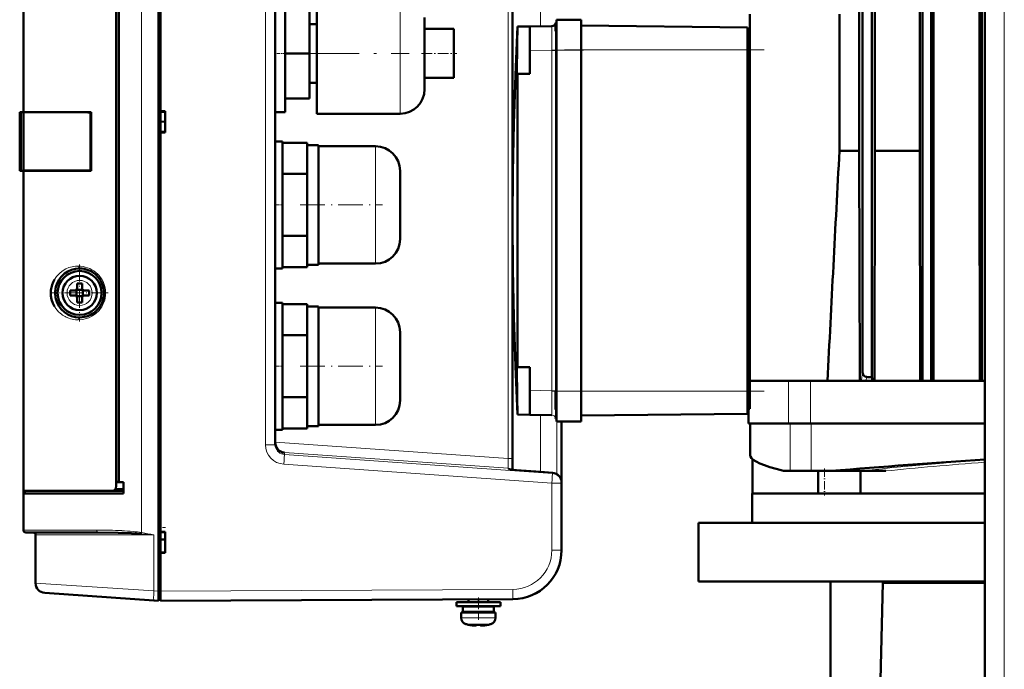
# Model space of a CAD drawing. Extents: x -1351 to 1763, y -1300 to 612.
# Tile 12 of 81: x -1277 to -1076, y 98 to 231. Entities that reach past the tile are written whole.
import ezdxf

# ---------------------------------------------------------------- set-up
doc = ezdxf.new("R2010")
doc.units = 0
doc.linetypes.add('DASHDOT', pattern=[18.5, 12, -3, 0.5, -3])

msp = doc.modelspace()

# ---------------------------------------------------------------- linework, layer by layer
at = {"color": 7, "linetype": 'DASHDOT', "lineweight": 18}
for p, q in [((-1076.13, -326), (-1076.13, 364.9)), ((-1219.98, 224.08), (-1197.78, 224.08)), ((-1125.23, 224.78), (-1166.03, 224.78)), ((-1125.23, 154.98), (-1166.03, 154.98))]:
    msp.add_line(p, q, dxfattribs=at)
at = {"color": 7, "lineweight": 50}
for p, q in [((-1080.13, -268.42), (-1080.13, 307.33)), ((-1249.03, 114.1), (-1249.03, 298.05)), ((-1248.63, 285.93), (-1248.63, 212.23)), ((-1276.63, 212.08), (-1276.63, 277.58)), ((-1257.63, 135.54), (-1257.63, 276.61)), ((-1257.63, 275.72), (-1257.63, 136.43)), ((-1257.13, 275.74), (-1257.13, 136.41)), ((-1176.63, 271.04), (-1176.63, 139.16)), ((-1176.63, 141.22), (-1176.63, 270.93)), ((-1225.13, 268.13), (-1225.13, 144.03)), ((-1105.78, 204.12), (-1105.78, 257.88)), ((-1105.11, 158.81), (-1105.11, 257.88)), ((-1103.18, 157.82), (-1103.18, 257.88)), ((-1102.6, 204.12), (-1102.6, 257.88)), ((-1093.41, 204.12), (-1093.41, 257.88)), ((-1092.87, 157.08), (-1092.87, 257.88)), ((-1091.07, 157.08), (-1091.07, 257.88)), ((-1090.58, 157.08), (-1090.58, 257.88)), ((-1081.19, 204.12), (-1081.19, 257.88)), ((-1080.7, 157.08), (-1080.7, 257.88)), ((-1225.13, 224.08), (-1225.13, 236.08)), ((-1223.13, 236.08), (-1223.13, 224.08)), ((-1216.63, 224.08), (-1216.63, 236.43)), ((-1218.13, 224.08), (-1218.13, 233.33)), ((-1128.13, 157.08), (-1128.13, 232.08)), ((-1109.82, 204.12), (-1109.82, 232.08)), ((-1216.63, 230.08), (-1218.13, 230.08)), ((-1194.63, 231.43), (-1194.63, 224.11)), ((-1175.64, 229.55), (-1173.13, 229.59)), ((-1175.64, 229.55), (-1175.64, 229.55)), ((-1175.64, 229.55), (-1175.64, 229.55)), ((-1173.13, 229.59), (-1168.6, 229.67)), ((-1173.13, 224.59), (-1173.13, 229.59)), ((-1167.88, 229.77), (-1167.88, 228.64)), ((-1167.63, 229.15), (-1167.63, 230.97)), ((-1167.63, 230.97), (-1162.63, 230.97)), ((-1162.63, 229.15), (-1162.63, 230.97)), ((-1128.63, 229.38), (-1162.63, 229.77)), ((-1194.63, 229.08), (-1188.63, 229.08)), ((-1188.63, 229.08), (-1188.63, 224.08)), ((-1167.63, 224.76), (-1167.63, 229.15)), ((-1162.63, 224.76), (-1162.63, 229.15)), ((-1128.63, 224.78), (-1128.63, 229.38)), ((-1128.13, 228.38), (-1128.63, 228.38)), ((-1225.13, 212.08), (-1225.13, 224.08)), ((-1218.13, 224.08), (-1223.13, 224.08)), ((-1223.13, 224.08), (-1223.13, 212.08)), ((-1218.13, 214.83), (-1218.13, 224.08)), ((-1216.63, 211.73), (-1216.63, 224.08)), ((-1194.63, 224.11), (-1194.63, 224.08)), ((-1194.63, 224.08), (-1194.63, 216.73)), ((-1188.63, 224.08), (-1188.63, 219.08)), ((-1173.13, 219.88), (-1173.13, 224.59)), ((-1167.63, 224.76), (-1167.63, 154.99)), ((-1162.63, 224.76), (-1162.63, 154.99)), ((-1128.63, 154.98), (-1128.63, 224.78)), ((-1175.64, 219.88), (-1175.79, 219.88)), ((-1175.64, 219.88), (-1173.13, 219.88)), ((-1216.63, 218.08), (-1218.13, 218.08)), ((-1194.63, 219.08), (-1188.63, 219.08)), ((-1223.13, 214.83), (-1218.13, 214.83)), ((-1277.38, 212.08), (-1277.37, 212.08)), ((-1277.38, 200.08), (-1277.38, 212.08)), ((-1277.38, 211.83), (-1277.38, 211.84)), ((-1277.38, 211.82), (-1277.38, 211.83)), ((-1277.37, 212.08), (-1277.33, 212.08)), ((-1277.37, 200.08), (-1277.37, 212.08)), ((-1277.13, 212.08), (-1277.33, 212.08)), ((-1277.13, 212.08), (-1277.13, 200.08)), ((-1276.63, 212.08), (-1277.13, 212.08)), ((-1262.76, 212.08), (-1276.63, 212.08)), ((-1276.33, 212.05), (-1276.63, 212.08)), ((-1276.63, 212.05), (-1276.63, 200.1)), ((-1276.56, 212.05), (-1276.63, 212.05)), ((-1276.43, 212.05), (-1276.56, 212.05)), ((-1276.43, 212.05), (-1276.08, 212.05)), ((-1276.26, 212.05), (-1276.33, 212.05)), ((-1275.53, 212.05), (-1276.08, 212.05)), ((-1274.68, 212.05), (-1275.53, 212.05)), ((-1269.58, 212.04), (-1272.84, 212.05)), ((-1262.76, 212.02), (-1262.91, 212.02)), ((-1262.91, 200.13), (-1262.91, 212.02)), ((-1262.76, 212.08), (-1262.76, 200.08)), ((-1248.63, 212.23), (-1247.63, 212.23)), ((-1248.63, 212.23), (-1248.63, 212.14)), ((-1248.63, 212.17), (-1248.63, 207.98)), ((-1248.63, 212.14), (-1247.63, 212.08)), ((-1248.63, 212.14), (-1248.63, 210.14)), ((-1247.63, 212.23), (-1247.63, 207.93)), ((-1223.13, 212.08), (-1225.13, 212.08)), ((-1216.63, 211.73), (-1199.63, 211.73)), ((-1248.63, 208.01), (-1248.63, 210.14)), ((-1247.63, 210.08), (-1248.63, 210.14)), ((-1247.63, 208.08), (-1248.63, 208.01)), ((-1248.63, 208.01), (-1248.63, 207.93)), ((-1248.63, 207.93), (-1248.63, 126.23)), ((-1247.63, 207.93), (-1248.63, 207.93)), ((-1225.13, 193.08), (-1225.13, 206.08)), ((-1225.13, 206.08), (-1223.63, 206.08)), ((-1223.63, 206.08), (-1223.63, 193.08)), ((-1218.63, 205.78), (-1223.63, 205.78)), ((-1218.63, 205.3), (-1218.63, 205.78)), ((-1216.33, 205.33), (-1218.63, 205.33)), ((-1218.63, 199.91), (-1218.63, 205.3)), ((-1216.33, 205.33), (-1216.33, 193.08)), ((-1204.63, 205.08), (-1216.33, 205.08)), ((-1109.82, 204.12), (-1105.78, 204.12)), ((-1105.78, 204.12), (-1105.69, 157.26)), ((-1102.68, 157.08), (-1102.6, 204.12)), ((-1102.6, 204.12), (-1093.41, 204.12)), ((-1093.33, 157.08), (-1093.41, 204.12)), ((-1081.13, 157.08), (-1081.19, 204.12)), ((-1277.38, 200.32), (-1277.38, 200.33)), ((-1277.38, 200.08), (-1277.37, 200.08)), ((-1277.37, 200.08), (-1277.33, 200.08)), ((-1277.36, 200.08), (-1277.33, 200.08)), ((-1277.13, 200.08), (-1277.33, 200.08)), ((-1277.13, 200.08), (-1276.63, 200.08)), ((-1276.63, 200.1), (-1276.56, 200.1)), ((-1276.63, 200.08), (-1276.33, 200.1)), ((-1262.76, 200.08), (-1276.63, 200.08)), ((-1276.63, 134.58), (-1276.63, 200.08)), ((-1276.56, 200.1), (-1276.44, 200.1)), ((-1276.43, 200.1), (-1276.08, 200.1)), ((-1276.08, 200.1), (-1275.53, 200.1)), ((-1269.48, 200.11), (-1266.15, 200.12)), ((-1262.91, 200.13), (-1262.76, 200.13)), ((-1223.63, 199.43), (-1218.63, 199.43)), ((-1218.63, 199.43), (-1218.63, 199.91)), ((-1218.63, 198.47), (-1218.63, 199.43)), ((-1199.63, 200.08), (-1199.63, 193.11)), ((-1218.63, 198.47), (-1218.63, 193.08)), ((-1225.13, 180.08), (-1225.13, 193.08)), ((-1223.63, 193.08), (-1223.63, 180.08)), ((-1218.63, 193.08), (-1218.63, 187.69)), ((-1216.33, 180.83), (-1216.33, 193.08)), ((-1199.63, 193.11), (-1199.63, 193.08)), ((-1199.63, 193.08), (-1199.63, 186.08)), ((-1218.63, 186.73), (-1218.63, 187.69)), ((-1223.63, 186.73), (-1218.63, 186.73)), ((-1218.63, 186.25), (-1218.63, 186.73)), ((-1218.63, 180.86), (-1218.63, 186.25)), ((-1265.13, 180.08), (-1265.08, 180.08)), ((-1223.63, 180.08), (-1225.13, 180.08)), ((-1223.63, 180.38), (-1218.63, 180.38)), ((-1218.63, 180.38), (-1218.63, 180.86)), ((-1218.63, 180.83), (-1216.33, 180.83)), ((-1216.33, 181.08), (-1204.63, 181.08)), ((-1261.85, 178.85), (-1261.76, 178.77)), ((-1269.99, 176.28), (-1269.98, 176.3)), ((-1266.13, 175.58), (-1267.05, 175.58)), ((-1265.77, 175.71), (-1265.78, 175.72)), ((-1264.5, 175.71), (-1265.77, 175.71)), ((-1265.77, 174.44), (-1265.77, 175.71)), ((-1265.63, 177), (-1265.63, 176.08)), ((-1264.63, 177), (-1264.63, 176.08)), ((-1264.49, 175.72), (-1264.5, 175.71)), ((-1264.5, 175.71), (-1264.5, 174.44)), ((-1264.13, 175.58), (-1263.21, 175.58)), ((-1266.13, 174.58), (-1267.05, 174.58)), ((-1265.77, 174.44), (-1265.78, 174.43)), ((-1264.5, 174.44), (-1265.77, 174.44)), ((-1265.63, 173.15), (-1265.63, 174.08)), ((-1264.63, 173.15), (-1264.63, 174.08)), ((-1264.5, 174.44), (-1264.49, 174.43)), ((-1263.21, 174.58), (-1264.13, 174.58)), ((-1225.13, 160.08), (-1225.13, 173.08)), ((-1225.13, 173.08), (-1223.63, 173.08)), ((-1223.63, 173.08), (-1223.63, 160.08)), ((-1261.76, 171.38), (-1261.84, 171.32)), ((-1218.63, 172.78), (-1223.63, 172.78)), ((-1218.63, 172.3), (-1218.63, 172.78)), ((-1216.33, 172.33), (-1218.63, 172.33)), ((-1218.63, 166.91), (-1218.63, 172.3)), ((-1216.33, 172.33), (-1216.33, 160.08)), ((-1204.63, 172.08), (-1216.33, 172.08)), ((-1265.07, 170.08), (-1265.13, 170.08)), ((-1199.63, 167.08), (-1199.63, 160.11)), ((-1223.63, 166.43), (-1218.63, 166.43)), ((-1218.63, 166.43), (-1218.63, 166.91)), ((-1218.63, 165.47), (-1218.63, 166.43)), ((-1218.63, 165.47), (-1218.63, 160.08)), ((-1225.13, 147.08), (-1225.13, 160.08)), ((-1223.63, 160.08), (-1223.63, 147.08)), ((-1218.63, 160.08), (-1218.63, 154.69)), ((-1216.33, 147.83), (-1216.33, 160.08)), ((-1199.63, 160.11), (-1199.63, 160.08)), ((-1199.63, 160.08), (-1199.63, 153.08)), ((-1175.79, 159.88), (-1175.64, 159.88)), ((-1173.13, 159.88), (-1175.64, 159.88)), ((-1173.13, 159.88), (-1173.13, 155.16)), ((-1128.13, 157.08), (-1123.3, 157.08)), ((-1128.13, 157.08), (-1128.13, 155.38)), ((-1120.24, 157.08), (-1123.3, 157.08)), ((-1115.76, 157.08), (-1120.24, 157.08)), ((-1105.3, 157.08), (-1115.76, 157.08)), ((-1105.24, 157.08), (-1105.3, 157.08)), ((-1105.2, 157.08), (-1105.24, 157.08)), ((-1104.99, 157.08), (-1105.2, 157.08)), ((-1104.67, 157.08), (-1104.99, 157.08)), ((-1104.38, 157.08), (-1104.67, 157.08)), ((-1103.08, 157.08), (-1104.38, 157.08)), ((-1103.18, 157.82), (-1103.08, 157.08)), ((-1103.08, 157.08), (-1103, 157.08)), ((-1093.14, 157.08), (-1103, 157.08)), ((-1092.87, 157.08), (-1093.14, 157.08)), ((-1091.07, 157.08), (-1092.87, 157.08)), ((-1091.07, 157.08), (-1090.82, 157.08)), ((-1081.02, 157.08), (-1090.82, 157.08)), ((-1080.7, 157.08), (-1081.02, 157.08)), ((-1080.7, 157.08), (-1080.13, 157.08)), ((-1173.13, 155.16), (-1173.13, 150.16)), ((-1167.88, 154.99), (-1167.88, 152.98)), ((-1167.63, 150.6), (-1167.63, 154.99)), ((-1162.63, 150.6), (-1162.63, 154.99)), ((-1128.63, 150.38), (-1128.63, 154.98)), ((-1128.13, 155.38), (-1128.13, 151.38)), ((-1223.63, 153.73), (-1218.63, 153.73)), ((-1218.63, 153.73), (-1218.63, 154.69)), ((-1218.63, 153.25), (-1218.63, 153.73)), ((-1218.63, 147.86), (-1218.63, 153.25)), ((-1167.88, 152.98), (-1167.88, 151.24)), ((-1128.13, 151.38), (-1128.63, 151.38)), ((-1128.45, 148.38), (-1128.45, 151.38)), ((-1175.64, 150.2), (-1173.13, 150.16)), ((-1175.64, 150.2), (-1175.64, 150.2)), ((-1173.13, 150.16), (-1168.6, 150.08)), ((-1167.63, 148.78), (-1167.63, 150.6)), ((-1162.63, 148.78), (-1162.63, 150.6)), ((-1128.63, 150.38), (-1162.63, 149.98)), ((-1223.63, 147.08), (-1225.13, 147.08)), ((-1223.63, 147.38), (-1218.63, 147.38)), ((-1218.63, 147.38), (-1218.63, 147.86)), ((-1218.63, 147.83), (-1216.33, 147.83)), ((-1216.33, 148.08), (-1204.63, 148.08)), ((-1167.63, 148.78), (-1162.63, 148.78)), ((-1166.63, 136.31), (-1166.63, 148.78)), ((-1120.24, 148.38), (-1128.45, 148.38)), ((-1128.08, 148.38), (-1128.08, 141.72)), ((-1115.76, 148.38), (-1120.24, 148.38)), ((-1080.13, 148.38), (-1115.76, 148.38)), ((-1176.63, 138.93), (-1176.63, 141.22)), ((-1128.06, 141.67), (-1128.08, 141.72)), ((-1128.05, 141.62), (-1128.06, 141.67)), ((-1127.63, 141.08), (-1127.63, 134.08)), ((-1176.63, 139.1), (-1176.63, 138.93)), ((-1168.49, 138.31), (-1170.93, 138.48)), ((-1121.26, 138.68), (-1119.91, 138.68)), ((-1119.91, 138.68), (-1115.62, 138.68)), ((-1115.62, 138.68), (-1115.62, 138.68)), ((-1115.62, 138.68), (-1111.56, 138.68)), ((-1114.17, 138.68), (-1114.17, 134.08)), ((-1111.56, 138.68), (-1105.28, 138.68)), ((-1105.5, 138.68), (-1105.5, 134.08)), ((-1105.28, 138.68), (-1105.1, 138.68)), ((-1105.1, 138.68), (-1104.73, 138.68)), ((-1104.73, 138.68), (-1103.45, 138.68)), ((-1103.45, 138.68), (-1100.32, 138.68)), ((-1257.63, 136.43), (-1257.13, 136.41)), ((-1256.13, 136.38), (-1257.63, 136.38)), ((-1257.13, 136.41), (-1256.13, 136.38)), ((-1256.13, 134.08), (-1256.13, 136.38)), ((-1166.63, 136.16), (-1166.63, 136.31)), ((-1166.63, 122.45), (-1166.63, 136.16)), ((-1276.63, 134.58), (-1276.63, 127.88)), ((-1276.63, 134.08), (-1276.63, 134.58)), ((-1258.58, 134.58), (-1276.63, 134.58)), ((-1276.63, 126.58), (-1276.63, 134.08)), ((-1276.63, 134.08), (-1256.13, 134.08)), ((-1276.33, 134.58), (-1276.33, 134.08)), ((-1276.33, 134.58), (-1276.17, 134.58)), ((-1258.57, 134.58), (-1256.13, 134.58)), ((-1127.64, 134.08), (-1080.13, 134.08)), ((-1127.64, 134.08), (-1127.64, 128.08)), ((-1125.32, 134.08), (-1127.57, 134.08)), ((-1123.51, 134.08), (-1124.49, 134.08)), ((-1121.2, 134.08), (-1122.52, 134.08)), ((-1118.37, 134.08), (-1120.11, 134.08)), ((-1114.17, 134.08), (-1117.35, 134.08)), ((-1101.15, 134.08), (-1105.5, 134.08)), ((-1096.68, 134.08), (-1098.99, 134.08)), ((-1091.8, 134.08), (-1094.24, 134.08)), ((-1086.1, 134.08), (-1088.72, 134.08)), ((-1080.6, 134.08), (-1083.6, 134.08)), ((-1138.64, 128.08), (-1080.13, 128.08)), ((-1138.64, 128.08), (-1138.64, 116.08)), ((-1261.39, 126.08), (-1276.13, 126.08)), ((-1274.13, 125.58), (-1274.13, 115.72)), ((-1248.63, 126.23), (-1247.63, 126.23)), ((-1248.63, 126.23), (-1248.63, 126.14)), ((-1248.63, 126.17), (-1248.63, 121.98)), ((-1248.63, 126.14), (-1247.63, 126.08)), ((-1247.63, 126.23), (-1247.63, 121.93)), ((-1248.63, 124.63), (-1247.63, 124.63)), ((-1248.63, 124.63), (-1247.63, 124.63)), ((-1248.63, 122.01), (-1248.63, 124.63)), ((-1247.63, 122.08), (-1248.63, 122.01)), ((-1248.63, 122.01), (-1248.63, 121.93)), ((-1247.63, 121.93), (-1248.63, 121.93)), ((-1248.63, 121.93), (-1248.63, 114.08)), ((-1138.64, 116.08), (-1080.13, 116.08)), ((-1111.63, 63.83), (-1111.63, 116.08)), ((-1100.96, 115.78), (-1103.43, 15.68)), ((-1100.96, 116.08), (-1100.96, 115.78)), ((-1100.96, 115.78), (-1080.13, 115.78)), ((-1249.95, 112.17), (-1272.27, 113.73)), ((-1249.03, 114.1), (-1249.03, 112.1)), ((-1249.03, 112.1), (-1249.95, 112.17)), ((-1248.63, 112.38), (-1249.03, 112.38)), ((-1176.58, 112.45), (-1248.63, 112.08)), ((-1183.63, 111.83), (-1188.13, 111.83)), ((-1188.13, 111.03), (-1188.13, 111.83)), ((-1183.63, 111.03), (-1188.13, 111.03)), ((-1183.63, 110.93), (-1186.78, 110.93)), ((-1186.78, 109.83), (-1186.78, 110.93)), ((-1185.63, 112.41), (-1185.63, 111.83)), ((-1185.63, 111.03), (-1185.63, 110.93)), ((-1183.63, 111.83), (-1179.13, 111.83)), ((-1183.63, 111.03), (-1179.13, 111.03)), ((-1183.63, 110.93), (-1180.48, 110.93)), ((-1181.63, 112.43), (-1181.63, 111.83)), ((-1181.63, 112.43), (-1181.63, 111.83)), ((-1181.63, 111.03), (-1181.63, 110.93)), ((-1181.63, 111.03), (-1181.63, 110.93)), ((-1180.48, 109.83), (-1180.48, 110.93)), ((-1180.48, 109.83), (-1180.48, 110.93)), ((-1179.13, 111.83), (-1179.13, 111.03)), ((-1179.13, 111.83), (-1179.13, 111.03)), ((-1183.63, 109.73), (-1187.13, 109.73)), ((-1187.13, 108.6), (-1187.13, 109.73)), ((-1183.63, 109.83), (-1186.78, 109.83)), ((-1185.63, 109.83), (-1185.63, 109.73)), ((-1183.63, 109.83), (-1180.48, 109.83)), ((-1183.63, 109.73), (-1180.13, 109.73)), ((-1181.63, 109.83), (-1181.63, 109.73)), ((-1181.63, 109.83), (-1181.63, 109.73)), ((-1180.13, 109.73), (-1180.13, 108.6)), ((-1180.13, 109.73), (-1180.13, 108.6)), ((-1185.56, 107.19), (-1185.55, 107.2)), ((-1184.18, 107.03), (-1184.15, 107.03)), ((-1184.13, 107.05), (-1184.13, 107.2)), ((-1183.13, 107.05), (-1183.13, 107.2)), ((-1182.7, 107.04), (-1182.86, 107.03)), ((-1182.7, 107.04), (-1182.86, 107.03)), ((-1181.71, 107.2), (-1181.7, 107.19))]:
    msp.add_line(p, q, dxfattribs=at)
at = {"color": 7, "lineweight": 18}
for p, q in [((-1076.13, -268.42), (-1076.13, 307.33)), ((-1252.45, 126.06), (-1252.45, 286.1)), ((-1170.95, 273.67), (-1170.95, 229.63)), ((-1177.56, 270.93), (-1177.56, 141.22)), ((-1227.12, 144.03), (-1227.12, 268.13)), ((-1199.63, 224.14), (-1199.63, 236.43)), ((-1167.88, 228.64), (-1167.88, 228.27)), ((-1199.63, 224.08), (-1199.63, 224.14)), ((-1199.63, 224.08), (-1199.63, 211.73)), ((-1173.13, 224.59), (-1168.6, 224.67)), ((-1168.6, 224.75), (-1168.6, 224.67)), ((-1167.87, 224.67), (-1168.6, 224.67)), ((-1168.6, 155.08), (-1168.6, 224.67)), ((-1167.63, 224.76), (-1167.88, 224.76)), ((-1167.88, 224.76), (-1167.88, 224.67)), ((-1167.87, 155.08), (-1167.87, 224.67)), ((-1167.63, 224.76), (-1162.63, 224.76)), ((-1128.63, 224.78), (-1162.63, 224.78)), ((-1128.13, 224.38), (-1128.63, 224.38)), ((-1277.33, 212.08), (-1277.33, 200.08)), ((-1204.63, 205.08), (-1204.63, 193.14)), ((-1204.63, 193.14), (-1204.63, 193.08)), ((-1204.63, 193.08), (-1204.63, 181.08)), ((-1265.11, 177.65), (-1265.13, 177.65)), ((-1267.7, 175.1), (-1267.7, 175.08)), ((-1262.56, 175.05), (-1262.56, 175.08)), ((-1265.16, 172.51), (-1265.13, 172.51)), ((-1204.63, 172.08), (-1204.63, 160.14)), ((-1204.63, 160.14), (-1204.63, 160.08)), ((-1204.63, 160.08), (-1204.63, 148.08)), ((-1120.24, 148.38), (-1120.24, 157.08)), ((-1115.76, 148.38), (-1115.76, 157.08)), ((-1105.11, 158.81), (-1105.31, 157.33)), ((-1104.27, 157.89), (-1104.38, 157.08)), ((-1173.13, 155.16), (-1168.6, 155.08)), ((-1167.87, 155.08), (-1168.6, 155.08)), ((-1168.6, 155.08), (-1168.6, 155.01)), ((-1167.88, 154.99), (-1167.63, 154.99)), ((-1167.87, 155.08), (-1167.87, 154.99)), ((-1167.63, 154.99), (-1162.63, 154.99)), ((-1128.63, 154.98), (-1162.63, 154.98)), ((-1128.13, 155.38), (-1128.63, 155.38)), ((-1167.88, 151.24), (-1167.88, 150.89)), ((-1170.95, 150.12), (-1170.95, 138.48)), ((-1167.58, 148.78), (-1167.58, 138.01)), ((-1119.91, 148.38), (-1119.91, 138.68)), ((-1115.62, 148.38), (-1115.62, 138.68)), ((-1115.62, 148.38), (-1115.62, 138.68)), ((-1225.13, 144.03), (-1227.12, 144.03)), ((-1225.13, 144.55), (-1177.56, 141.22)), ((-1223.27, 142.42), (-1177.56, 139.23)), ((-1223.27, 142.03), (-1223.27, 142.42)), ((-1168.49, 138.16), (-1223.27, 142.03)), ((-1177.56, 141.22), (-1177.55, 140.69)), ((-1176.63, 141.22), (-1177.56, 141.22)), ((-1168.62, 136.16), (-1223.4, 140.04)), ((-1177.56, 139.23), (-1177.56, 139.04)), ((-1170.93, 138.48), (-1168.49, 138.31)), ((-1168.49, 138.31), (-1168.49, 138.16)), ((-1117.96, 138.68), (-1117.95, 138.68)), ((-1100.32, 138.68), (-1100.3, 138.68)), ((-1168.62, 136.16), (-1168.62, 122.45)), ((-1166.63, 136.16), (-1168.62, 136.16)), ((-1261.6, 126.58), (-1276.63, 126.58)), ((-1274.13, 125.58), (-1249.95, 125.58)), ((-1249.95, 125.58), (-1249.95, 114.16)), ((-1166.63, 122.45), (-1168.62, 122.45)), ((-1274.13, 115.72), (-1249.95, 114.16)), ((-1249.95, 114.16), (-1249.03, 114.1)), ((-1248.63, 114.07), (-1249.03, 114.07)), ((-1176.58, 114.45), (-1248.63, 114.08)), ((-1187.13, 108.6), (-1183.63, 108.6)), ((-1183.63, 107.35), (-1186.2, 107.35)), ((-1183.6, 108.6), (-1183.63, 108.6)), ((-1183.61, 107.35), (-1183.63, 107.35)), ((-1181.06, 107.35), (-1183.61, 107.35)), ((-1180.13, 108.6), (-1183.6, 108.6))]:
    msp.add_line(p, q, dxfattribs=at)
at = {"color": 7, "linetype": 'DASHDOT', "lineweight": 18, "ltscale": 0.060016}
msp.add_line((-1222.93, 224.08), (-1225.33, 224.08), dxfattribs=at)
at = {"color": 7, "linetype": 'DASHDOT', "lineweight": 18, "ltscale": 0.179999}
msp.add_line((-1195.23, 224.08), (-1188.03, 224.08), dxfattribs=at)
at = {"color": 7, "linetype": 'DASHDOT', "lineweight": 18, "ltscale": 0.15}
for p, q in [((-1168.13, 224.76), (-1162.13, 224.76)), ((-1168.13, 154.99), (-1162.13, 154.99))]:
    msp.add_line(p, q, dxfattribs=at)
at = {"color": 7, "linetype": 'DASHDOT', "lineweight": 18, "ltscale": 0.045013}
for p, q in [((-1223.48, 193.08), (-1225.28, 193.08)), ((-1223.48, 160.08), (-1225.28, 160.08))]:
    msp.add_line(p, q, dxfattribs=at)
at = {"color": 7, "linetype": 'DASHDOT', "lineweight": 18, "ltscale": 0.420001}
for p, q in [((-1220.03, 193.08), (-1203.23, 193.08)), ((-1220.03, 160.08), (-1203.23, 160.08))]:
    msp.add_line(p, q, dxfattribs=at)
at = {"color": 7, "linetype": 'DASHDOT', "lineweight": 18, "ltscale": 0.2925}
msp.add_line((-1265.13, 180.93), (-1265.13, 169.23), dxfattribs=at)
at = {"color": 7, "linetype": 'DASHDOT', "lineweight": 18, "ltscale": 0.292499}
msp.add_line((-1259.28, 175.08), (-1270.98, 175.08), dxfattribs=at)
at = {"color": 7, "linetype": 'DASHDOT', "lineweight": 18, "ltscale": 0.138015}
msp.add_line((-1112.89, 139.14), (-1112.89, 133.62), dxfattribs=at)
at = {"color": 7, "linetype": 'DASHDOT', "lineweight": 18, "ltscale": 0.029999}
msp.add_line((-1248.73, 127.08), (-1247.53, 127.08), dxfattribs=at)
at = {"color": 7, "linetype": 'DASHDOT', "lineweight": 18, "ltscale": 0.012015}
msp.add_line((-1248.59, 114.07), (-1249.07, 114.07), dxfattribs=at)
at = {"color": 7, "linetype": 'DASHDOT', "lineweight": 18, "ltscale": 0.114581}
msp.add_line((-1183.63, 108.22), (-1183.63, 112.8), dxfattribs=at)
at = {"color": 7, "linetype": 'DASHDOT', "lineweight": 18, "ltscale": 0.000760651}
msp.add_line((-1184.63, 107.05), (-1184.63, 107.02), dxfattribs=at)
at = {"color": 7, "linetype": 'DASHDOT', "lineweight": 18, "ltscale": 0.000956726}
msp.add_line((-1182.63, 107.05), (-1182.63, 107.01), dxfattribs=at)
at = {"color": 7, "lineweight": 50}
for points in [[(-1175.64, 229.55), (-1176.03, 219.63), (-1176.35, 209.71), (-1176.56, 199.79), (-1176.63, 189.88), (-1176.56, 179.96), (-1176.35, 170.04), (-1176.03, 160.12), (-1175.64, 150.2)], [(-1262.76, 212.02), (-1274.76, 212.05), (-1276.08, 212.05)], [(-1276.08, 200.1), (-1270.77, 200.11), (-1262.76, 200.13)], [(-1270.27, 172.31), (-1270.62, 173.02), (-1270.86, 173.76), (-1271, 174.51), (-1271.02, 175.08), (-1270.99, 175.65), (-1270.91, 176.22), (-1270.75, 176.77), (-1270.54, 177.31), (-1270.27, 177.84)], [(-1104.27, 157.89), (-1104.49, 157.94), (-1104.7, 158.04), (-1104.87, 158.19), (-1105, 158.38), (-1105.08, 158.59), (-1105.11, 158.81)], [(-1224.38, 142.87), (-1224.66, 143.15), (-1224.88, 143.48), (-1225.04, 143.87), (-1225.11, 144.15), (-1225.13, 144.44)], [(-1170.93, 138.48), (-1175.85, 138.86), (-1177.41, 139.01)], [(-1258.58, 134.58), (-1258.36, 134.6), (-1258.15, 134.68), (-1257.96, 134.8), (-1257.81, 134.97), (-1257.7, 135.18), (-1257.63, 135.54)], [(-1261.39, 126.08), (-1257.23, 126.04), (-1254.51, 125.95), (-1252.48, 125.82)], [(-1184.63, 107.05), (-1184.44, 107.03), (-1184.2, 107.03), (-1184.15, 107.03), (-1184.14, 107.04), (-1184.13, 107.04), (-1184.13, 107.04), (-1184.13, 107.05)], [(-1184.63, 107.05), (-1184.44, 107.03), (-1184.2, 107.03), (-1184.15, 107.03), (-1184.14, 107.04), (-1184.13, 107.04), (-1184.13, 107.04), (-1184.13, 107.05)], [(-1183.05, 107.02), (-1183.11, 107.03), (-1183.12, 107.04), (-1183.13, 107.04), (-1183.13, 107.04), (-1183.13, 107.05)], [(-1182.63, 107.05), (-1182.96, 107.02), (-1183.08, 107.03), (-1183.11, 107.03), (-1183.13, 107.04), (-1183.13, 107.04), (-1183.13, 107.04), (-1183.13, 107.05)], [(-1183.08, 107.03), (-1183.12, 107.04), (-1183.13, 107.04), (-1183.13, 107.04), (-1183.13, 107.05), (-1183.13, 107.05)], [(-1182.63, 107.05), (-1182.96, 107.02), (-1183.08, 107.03), (-1183.11, 107.03), (-1183.13, 107.04), (-1183.13, 107.04), (-1183.13, 107.04), (-1183.13, 107.05)]]:
    msp.add_lwpolyline(points, dxfattribs=at)
at = {"color": 7, "lineweight": 18}
for points in [[(-1168.6, 229.67), (-1168.6, 229.67), (-1168.61, 229.6), (-1168.61, 229.12), (-1168.6, 224.75)], [(-1270.27, 177.84), (-1269.88, 178.41), (-1269.4, 178.95), (-1269.13, 179.2), (-1268.5, 179.67), (-1267.96, 179.98), (-1267.32, 180.25)], [(-1261.8, 179.28), (-1261.46, 178.97), (-1261.13, 178.62), (-1260.84, 178.26), (-1260.59, 177.87), (-1260.35, 177.44), (-1260.16, 177), (-1259.97, 176.37), (-1259.85, 175.72), (-1259.81, 175.07), (-1259.83, 174.57), (-1259.9, 174.08), (-1260.01, 173.61), (-1260.17, 173.14), (-1260.36, 172.69), (-1260.6, 172.27), (-1260.86, 171.87), (-1261.16, 171.49), (-1261.8, 170.87)], [(-1261.8, 170.87), (-1262.49, 170.39), (-1263.22, 170.02), (-1263.97, 169.76), (-1264.52, 169.65), (-1265.42, 169.58)], [(-1105.31, 157.33), (-1105.31, 157.34), (-1105.31, 157.34), (-1105.32, 157.34), (-1105.32, 157.34), (-1105.32, 157.33), (-1105.33, 157.31), (-1105.35, 157.2), (-1105.35, 157.16)], [(-1168.6, 155.01), (-1168.61, 151), (-1168.61, 150.09), (-1168.6, 150.08)], [(-1167.88, 150.89), (-1167.88, 149.59), (-1167.88, 149.58)], [(-1177.54, 139.32), (-1177.55, 139.24), (-1177.56, 139.23), (-1177.56, 139.23), (-1177.56, 139.23)], [(-1177.56, 139.04), (-1177.56, 139.04), (-1177.56, 139.04), (-1177.53, 139.03), (-1177.33, 139), (-1174.61, 138.76), (-1170.93, 138.48)], [(-1177.55, 140.69), (-1177.53, 139.72), (-1177.54, 139.32)], [(-1261.39, 126.08), (-1261.43, 126.08), (-1261.5, 126.15), (-1261.54, 126.22)], [(-1176.58, 112.45), (-1176.58, 112.46), (-1176.58, 112.47), (-1176.58, 112.57), (-1176.58, 114.45)]]:
    msp.add_lwpolyline(points, dxfattribs=at)
at = {"color": 7, "lineweight": 50}
msp.add_circle((-1265.13, 175.08), 4.5, dxfattribs=at)
for centre, radius, start, end in [((2811.55, 161.17), 3987.77, 179.0175, 179.15649), ((-1168.62, 230.47), 0.8, 271, 338.294), ((-1158.32, 229.81), 9.56, 177.8242, 180.2818), ((-1167.13, 229.88), 0.8, 128.6822, 158.3192), ((80638.19, 189.88), 81813.83, 179.9789953, 180.0210047), ((-1199.63, 216.73), 5, 270, 0), ((-1278.35, -4129.19), 4341.24, 89.79613, 89.9747), ((-1273.64, -2370.72), 2582.76, 89.75865, 89.88697), ((-1204.63, 200.08), 5, 0, 90), ((35548.03, -1727.91), 36708.74, 176.983042, 177.056576), ((-1278.35, 4539.16), 4339.05, 270.02526, 270.20392), ((-1204.63, 186.08), 5, 270, 360), ((-1265.13, 175.08), 5, 90, 165.8165), ((-1265.13, 175.08), 5, 48.9222, 89.4577), ((-1265.13, 175.08), 3.5, 90, 360), ((-1265.13, 175.08), 3.5, 360, 90), ((-1265.13, 175.08), 5, 312.3876, 47.6213), ((-1265.14, 175.08), 4.99, 166.1187, 180.0031), ((-1249.93, 175.08), 17.13, 178.3286, 181.6729), ((-1266.13, 176.08), 0.5, 270, 360), ((-1265.13, 159.87), 17.14, 89.9996, 91.6715), ((-1265.13, 159.91), 17.1, 88.3267, 90.0022), ((-1264.13, 176.08), 0.5, 180, 270), ((-1280.3, 175.08), 17.1, 359.9978, 1.6733), ((-1265.12, 175.08), 5.01, 179.9992, 194.198), ((-1265.13, 175.08), 5, 194.2104, 270), ((-1266.13, 174.08), 0.5, 0, 90), ((-1265.13, 190.28), 17.14, 268.3285, 270.0004), ((-1265.13, 190.25), 17.1, 269.9978, 271.6733), ((-1264.13, 174.08), 0.5, 90, 180), ((-1280.3, 175.08), 17.1, 358.3267, 0.0022), ((-1265.13, 175.08), 5, 270.6772, 311.2128), ((-1204.63, 167.08), 5, 0, 90), ((2811.55, 218.58), 3987.77, 180.84351, 180.9825), ((-1105.89, 157.26), 0.197, 293.9012, 359.7461), ((-1105.8, 157.33), 0.478, 327.7512, 346.4343), ((-1105.85, 157.35), 0.543, 329.2878, 357.3502), ((-1065.27, 755.91), 599.28, 266.26835, 266.37326), ((-1204.63, 153.08), 5, 270, 360), ((-1167.13, 149.87), 0.8, 201.6808, 231.3178), ((-1223.1, 144.44), 2.03, 180.0999, 230.9395), ((-1223.09, 144.46), 2.05, 230.8485, 264.7818), ((-931.51, -2075.12), 2221.11, 93.83678, 94.64981), ((-1168.63, 136.31), 2, 0.0034, 85.908), ((-1266.64, 488.62), 353.83, 271.4214, 271.7013), ((-1276.13, 126.58), 0.5, 180, 270), ((-1274.63, 125.58), 0.5, 0, 89.9991), ((-1176.63, 122.45), 10, 270.3, 360), ((-1272.13, 115.72), 2, 180, 266), ((-1176.57, 122.32), 9.85, 294.1457, 297.6733), ((-1185.83, 108.6), 1.3, 180, 253.3985), ((-1183.63, 115.98), 9, 253.3985, 257.6222), ((-1183.63, 115.98), 9, 253.3985, 257.6222), ((-1183.63, 115.98), 8.99, 257.6508, 263.6103), ((-1183.63, 115.98), 8.99, 257.6503, 263.6107), ((-1183.63, 115.98), 8.99, 257.6508, 263.6103), ((-1183.63, 115.98), 8.99, 257.6503, 263.6107), ((-1184.2, 110.83), 3.8, 263.4188, 267.7154), ((-1184.2, 110.83), 3.8, 263.4188, 267.7154), ((-1183.63, 117.09), 9.9, 267.106, 272.8938), ((-1183.63, 117.09), 9.9, 267.1058, 272.8956), ((-1183.63, 117.09), 9.9, 267.106, 272.8938), ((-1183.63, 117.09), 9.9, 267.1058, 272.8956), ((-1183.63, 115.98), 8.99, 276.3893, 282.3497), ((-1183.63, 115.98), 8.99, 276.3893, 282.3497), ((-1183.63, 115.98), 8.99, 276.3893, 282.3497), ((-1183.63, 115.98), 8.99, 276.3893, 282.3497), ((-1183.63, 115.98), 9, 282.3778, 286.6016), ((-1183.63, 115.98), 9, 282.3778, 286.6016), ((-1181.43, 108.6), 1.3, 286.6016, 360), ((-1181.43, 108.6), 1.3, 286.6016, 360)]:
    msp.add_arc(centre, radius, start, end, dxfattribs=at)
at = {"color": 7, "lineweight": 18}
for centre, radius, start, end in [((-1168.62, 230.47), 0.8, 271.0178, 338.306), ((-309.25, 228.17), 858.63, 179.99292, 180.22725), ((-1168.65, 251.54), 26.79, 270.1045, 271.6643), ((-1265.42, 174.88), 5.7, 95.8583, 109.4357), ((-1265.47, 175.82), 4.75, 89.3638, 96.4339), ((-1265.41, 174.89), 5.68, 50.5803, 90.0619), ((-1264.57, 180.58), 0.851, 179.8972, 191.0209), ((-1265.13, 175.08), 2.57, 90, 179.4706), ((-1265.13, 175.08), 2.57, 0, 89.4706), ((-1265.13, 175.08), 2.57, 180, 269.4706), ((-1265.13, 175.08), 2.57, 270, 359.4706), ((-1265.63, 175.03), 5.37, 210.4158, 229.7387), ((-1265.54, 175.06), 5.45, 229.2293, 242.0918), ((-1265.56, 174.94), 5.33, 241.6531, 250.8184), ((-1265.42, 175.27), 5.7, 250.5611, 264.147), ((-1265.47, 174.33), 4.76, 263.5648, 270.6311), ((-1264.57, 169.58), 0.851, 168.9838, 180.1015), ((-1109.71, 143.17), 14.65, 72.6985, 74.0426), ((-1104.56, 157.51), 0.77, 193.284, 213.8819), ((-1168.65, 128.22), 26.79, 88.3359, 89.8958), ((-1168.62, 149.28), 0.8, 21.694, 88.9822), ((-1223.12, 144.03), 4, 180.019, 265.9289), ((-1223.13, 144.03), 2, 179.9999, 192.9425), ((-1223.13, 144.03), 2, 192.937, 265.9528), ((-1168.63, 136.31), 2, 0.0044, 85.9284), ((-1168.63, 136.16), 2, 0.0024, 85.9529), ((-1261.38, 31.94), 94.64, 87.052, 90.1342), ((-1260.65, 126.56), 0.95, 178.7942, 200.588), ((-1259.42, 70.31), 56.21, 84.6558, 87.0383), ((-1256.1, 104.41), 21.96, 80.4163, 84.9894), ((-1246.11, 124.92), 6.43, 169.8305, 171.9967), ((-1278.57, -162.95), 289.95, 84.3338, 84.8376), ((-1276.17, -3.92), 132.13, 78.5523, 79.6562), ((-1176.62, 122.45), 8, 270.2986, 0.0015)]:
    msp.add_arc(centre, radius, start, end, dxfattribs=at)
for centre, major_axis, ratio, start_param, end_param in [((-1265.13, 180.58), (0, -0.5), 0.568672, 5.046404, 6.2835), ((-1265.13, 169.58), (0, -0.5), 0.568669, 3.141358, 4.378357), ((-1223.41, 140.04), (-0.14, -2), 0.005223, 1.571166, 3.129036), ((-1067.73, 138.08), (60.39, 3.75), 0.061552, 1.773755, 2.237965), ((-1177.63, 138.23), (-1, 0), 0.999921, 3.964992, 4.641698), ((-1177.63, 138.04), (1, 0), 0.999921, 1.306898, 1.500106), ((-1067.63, 137.57), (60.01, 3.76), 0.062141, 1.776821, 2.142598), ((-1168.63, 136.16), (-0.14, -2), 0.005223, 1.571166, 3.129036), ((-1249.81, 114.16), (-0.14, -2), 0.069587, 4.717255, 6.283185)]:
    msp.add_ellipse(centre, major_axis=major_axis, ratio=ratio, start_param=start_param, end_param=end_param, dxfattribs=at)
at = {"color": 7, "lineweight": 50}
for centre, major_axis, ratio, start_param, end_param in [((-982.77, 132.83), (145.3, -9.02), 0.061555, 3.166648, 3.452955), ((-1248.64, 114.08), (0.01, -2), 0.005236, 0, 1.570769)]:
    msp.add_ellipse(centre, major_axis=major_axis, ratio=ratio, start_param=start_param, end_param=end_param, dxfattribs=at)

doc.saveas('drawing.dxf')
